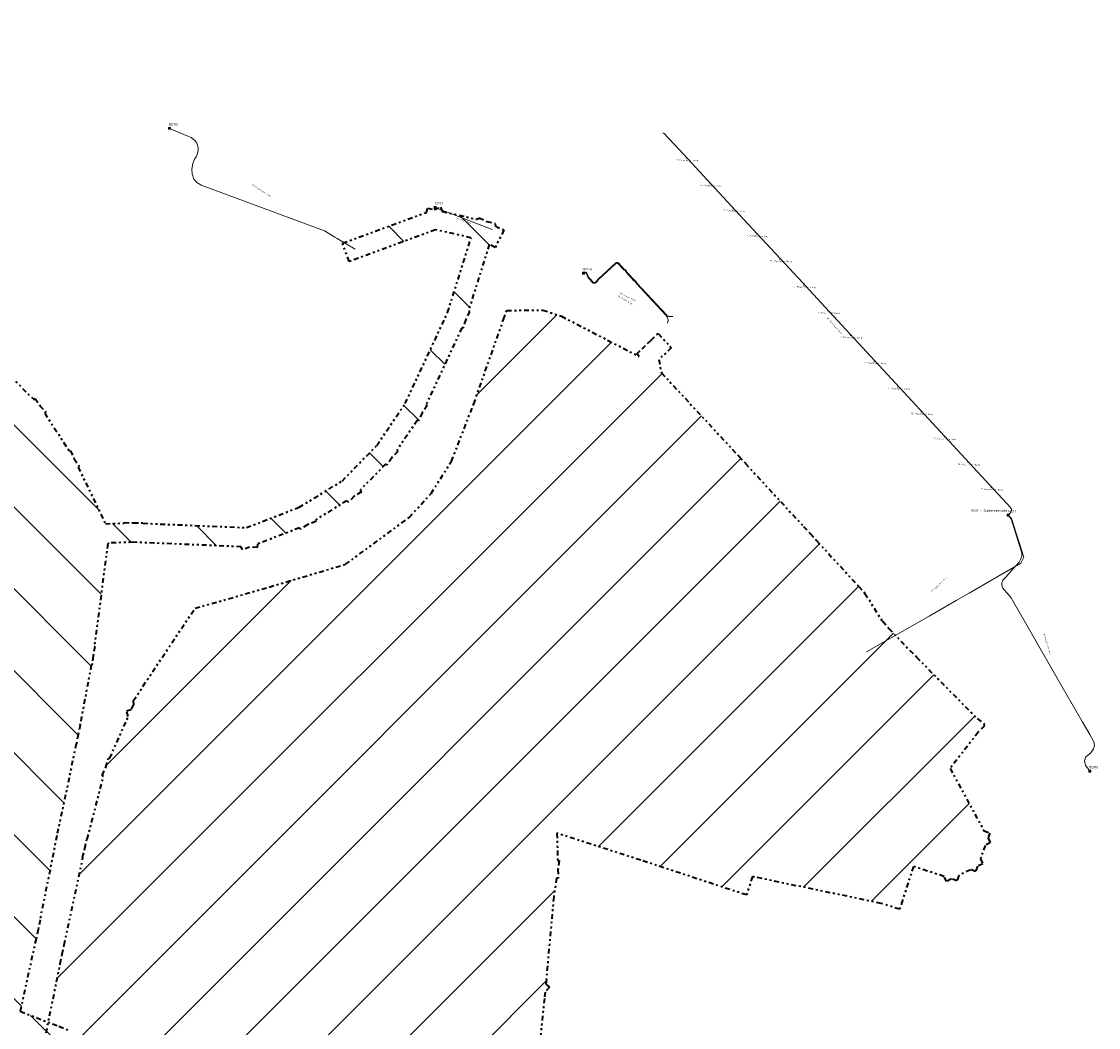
# Model space of a CAD drawing. Header units: metres. Extents: x 149823 to 166170, y 460676 to 475536.
# Tile 28 of 30: x 154346 to 154903, y 473851 to 474372. Entities that reach past the tile are written whole.
import ezdxf
from ezdxf.enums import TextEntityAlignment as Align
from ezdxf.lldxf.tags import DXFTag

# ---------------------------------------------------------------- set-up
doc = ezdxf.new("R2010")
doc.units = ezdxf.units.M
doc.linetypes.add('AL-TEKENBLADGRENS-SO', pattern=[11.5, 2.5, -1.5, 1, -1.5, 1, -1.5, 2.5])
doc.layers.add('2027 hatch', color=90, linetype='Continuous')
doc.layers.add('2028 hatch', color=160, linetype='Continuous')
for name, color, linetype, lineweight in [('B-OI-RI-PERSLEIDING-G', 210, 'RI-PERS-SO', 18), ('B-OI-RI-PERSLEIDING-T30', 210, 'Continuous', 35), ('B-OI-RI-PERSLEIDING_PUTNUMMER-T50', 210, 'Continuous', 50), ('B-OI-RI-PERSLEIDING_RIOOLPUT_POMPPUT-S-250', 210, 'Continuous', 18), ('X-XX-AL-TEKENBLADGRENS-CONTOUR_2027', 92, 'AL-TEKENBLADGRENS-SO', 35), ('X-XX-AL-TEKENBLADGRENS-CONTOUR_2028', 160, 'AL-TEKENBLADGRENS-SO', 35)]:
    doc.layers.add(name, color=color, linetype=linetype, lineweight=lineweight)
doc.styles.add('NLCS-ISO-M250-T30', font='NLCS-ISO.ttf', dxfattribs={"height": 0.75})
doc.styles.add('NLCS-ISO-M250-T50', font='NLCS-ISO.ttf', dxfattribs={"height": 1.25})
doc.styles.get("Standard").update_dxf_attribs({"font": 'simplex.shx'})
tags = doc.linetypes.add('RI-PERS-SO', pattern='A,7,-2,["P",Standard,S=1.8,R=0,X=-0.5,Y=-0.9],-2,7,-2,[102,NLCS.SHX,S=1,R=180,X=0,Y=0],-2', length=22).pattern_tags.tags
tags[6] = DXFTag(74, 10)

# ---------------------------------------------------------------- blocks, each defined once
blk = doc.blocks.new('B-SRI-PUT_POMPPUT-SO')
for p, q in [((-1.7, -1), (0, 2)), ((0, 2), (1.7, -1)), ((1.7, -1), (-1.7, -1))]:
    blk.add_line(p, q)
blk.add_lwpolyline([(-2, -2), (2, -2), (2, 2), (-2, 2)], close=True)
blk.add_circle((0, 0), 2)

msp = doc.modelspace()

# ---------------------------------------------------------------- hatches: boundary and pattern name
at = {"layer": '2027 hatch', "transparency": 33554559}
h = msp.add_hatch(dxfattribs=at)
h.set_pattern_fill('L45', color=256, scale=30, angle=90)
h.set_pattern_definition([(135, (0, 0), (-21.2132034, -21.2132034), [])])
h.paths.add_polyline_path([(153868.85, 473528.24), (153894.72, 473583.95), (153917.28, 473632.88), (153917.22, 473632.91), (153919.35, 473637.35), (153921.35, 473641.86), (153921.41, 473641.83), (153921.44, 473641.89), (153921.51, 473641.87), (153941.92, 473684.58), (153941.84, 473684.62), (153944.06, 473689.05), (153946.2, 473693.52), (153946.28, 473693.48), (153953.87, 473708.6), (153955.74, 473713.06), (153955.88, 473712.99), (153971.11, 473746.18), (153971.09, 473746.19), (153973.19, 473750.71), (153975.27, 473755.25), (153975.29, 473755.24), (153992.59, 473792.57), (154013.65, 473838.58), (154032.55, 473880.13), (154032.47, 473880.17), (154034.6, 473884.64), (154036.65, 473889.14), (154036.74, 473889.11), (154054.21, 473925.64), (154054.2, 473925.65), (154054.22, 473925.7), (154054.17, 473925.73), (154056.38, 473930.17), (154058.52, 473934.65), (154058.53, 473934.64), (154077.64, 473974.31), (154096.96, 474016.29), (154096.91, 474016.32), (154099.04, 474020.81), (154101.12, 474025.32), (154101.17, 474025.3), (154120.9, 474066.84), (154136.03, 474099.36), (154136.36, 474100.15), (154136.22, 474100.21), (154136.24, 474100.25), (154136.2, 474100.27), (154138.29, 474104.7), (154140.2, 474109.22), (154140.34, 474109.16), (154140.4, 474109.29), (154140.44, 474109.27), (154141.9, 474112.37), (154137.73, 474113.67), (154132.95, 474115.15), (154135.92, 474124.7), (154144.91, 474121.91), (154145.19, 474122.5), (154146.41, 474121.92), (154151.49, 474132.7), (154151.49, 474132.7), (154153.62, 474137.22), (154155.75, 474141.74), (154155.75, 474141.74), (154164.96, 474161.27), (154164.92, 474161.29), (154167.07, 474165.76), (154169.15, 474170.27), (154169.19, 474170.25), (154169.2, 474170.28), (154169.24, 474170.27), (154185.42, 474203.92), (154186.34, 474249.12), (154184.84, 474249.76), (154186.43, 474253.46), (154186.51, 474257.49), (154188.14, 474257.46), (154210.24, 474309.07), (154209.06, 474310.32), (154209.15, 474310.41), (154192.99, 474328.44), (154192.77, 474328.27), (154189.74, 474332.06), (154186.5, 474335.68), (154186.7, 474335.87), (154165.86, 474361.98), (154162.74, 474365.89), (154170.55, 474372.13), (154197.38, 474338.52), (154219.12, 474314.27), (154221.86, 474313.09), (154224.38, 474313.53), (154229.9, 474306.42), (154230.76, 474307.09), (154230.78, 474307.06), (154230.82, 474307.09), (154234.29, 474302.54), (154236.9, 474299.19), (154236.87, 474299.17), (154252.99, 474278.08), (154264.59, 474262.9), (154298.74, 474226.29), (154332.44, 474195.49), (154332.52, 474195.57), (154332.6, 474195.49), (154332.68, 474195.57), (154336.14, 474192.12), (154339.74, 474188.82), (154339.67, 474188.74), (154339.75, 474188.66), (154339.67, 474188.58), (154351.81, 474176.45), (154352.61, 474176.97), (154355.05, 474173.22), (154358.21, 474170.06), (154357.53, 474169.38), (154370.31, 474149.68), (154370.85, 474149.94), (154372.87, 474145.72), (154375.42, 474141.79), (154374.91, 474141.47), (154388.97, 474112.12), (154398.71, 474112.4), (154398.72, 474112.73), (154403.54, 474112.53), (154408.37, 474112.67), (154408.38, 474112.33), (154461.98, 474110.1), (154489.31, 474120.64), (154511.54, 474134.24), (154529.49, 474152.63), (154544.27, 474174.43), (154566.2, 474221.47), (154578.38, 474260.16), (154559.9, 474264.36), (154519.97, 474249.66), (154515.27, 474247.94), (154511.82, 474257.32), (154555.29, 474273.31), (154555.8, 474275.54), (154559.23, 474274.76), (154562.53, 474275.98), (154563.32, 474273.83), (154581.39, 474269.73), (154581.51, 474270.11), (154582.23, 474269.88), (154582.58, 474270.55), (154586.49, 474268.57), (154590.76, 474267.6), (154590.68, 474267.22), (154591.05, 474267.1), (154590.82, 474266.38), (154590.86, 474266.36), (154595.32, 474264.1), (154590.8, 474255.18), (154587.78, 474256.71), (154576.96, 474222.33), (154577.52, 474222.07), (154575.54, 474217.84), (154574.14, 474213.38), (154573.55, 474213.57), (154554.97, 474173.71), (154555.58, 474173.29), (154553, 474169.48), (154551.05, 474165.32), (154550.38, 474165.63), (154539.87, 474150.12), (154540.45, 474149.55), (154537.27, 474146.29), (154534.71, 474142.52), (154534.04, 474142.97), (154520.97, 474129.59), (154521.55, 474128.64), (154517.82, 474126.36), (154514.77, 474123.23), (154513.97, 474124.01), (154497.7, 474114.05), (154497.99, 474113.27), (154493.75, 474111.64), (154489.87, 474109.27), (154489.44, 474109.97), (154467.67, 474101.58), (154467.6, 474099.86), (154463.64, 474100.02), (154459.94, 474098.6), (154459.33, 474100.2), (154403.48, 474102.53), (154390.66, 474102.16), (154390.65, 474101.83), (154390.22, 474101.84), (154383.23, 474048.53), (154383.5, 474048.48), (154382.59, 474043.7), (154381.96, 474038.89), (154381.69, 474038.92), (154375.79, 474007.85), (154375.89, 474007.83), (154374.87, 474002.98), (154373.95, 473998.12), (154373.85, 473998.14), (154363.83, 473950.63), (154355.07, 473906.93), (154355.15, 473906.91), (154354.1, 473902.06), (154353.12, 473897.2), (154353.05, 473897.22), (154344.88, 473859.67), (154364.91, 473851.91), (154369.57, 473850.11), (154365.96, 473840.78), (154343.17, 473849.61), (154342.81, 473847.05), (154341.51, 473847.23), (154340.95, 473846.04), (154337.11, 473847.84), (154332.91, 473848.43), (154333.09, 473849.73), (154303.21, 473863.73), (154281.55, 473873.76), (154281.54, 473873.75), (154277.02, 473875.86), (154272.49, 473877.96), (154272.49, 473877.97), (154233.48, 473896.15), (154233.48, 473896.15), (154228.95, 473898.27), (154224.42, 473900.38), (154224.42, 473900.38), (154184.7, 473918.93), (154183.04, 473915.37), (154180.85, 473910.72), (154170.86, 473915.42), (154174.23, 473923.81), (154131.98, 473943.53), (154131.97, 473943.51), (154127.47, 473945.64), (154101.84, 473957.52), (154101.84, 473957.51), (154097.3, 473959.62), (154092.77, 473961.72), (154092.77, 473961.73), (154084.52, 473965.57), (154067.52, 473930.26), (154070.52, 473928.76), (154075, 473926.53), (154070.54, 473917.58), (154063.19, 473921.24), (154043.66, 473880.41), (154024.82, 473838.97), (154024.83, 473838.96), (154022.75, 473834.42), (154020.68, 473829.88), (154020.67, 473829.88), (154003.75, 473792.92), (154003.77, 473792.91), (154001.67, 473788.39), (153999.59, 473783.85), (153999.57, 473783.86), (153982.27, 473746.53), (153965.11, 473709.12), (153981.74, 473702.14), (154016.09, 473687.71), (154041.18, 473683.01), (154063.41, 473683.74), (154071.95, 473684.02), (154069.36, 473732.06), (154067.25, 473770.62), (154066.97, 473775.61), (154076.96, 473776.16), (154069.22, 473806.22), (154069.21, 473806.2), (154064.75, 473808.34), (154060.24, 473810.37), (154060.28, 473810.46), (154060.2, 473810.5), (154060.21, 473810.51), (154027.68, 473826.11), (154023.17, 473828.27), (154027.49, 473837.29), (154054.3, 473880.85), (154058.55, 473889.9), (154063.02, 473896.59), (154067.22, 473905.67), (154085.37, 473944.88), (154089.61, 473953.94), (154119.72, 473939.84), (154119.74, 473939.88), (154124.22, 473937.73), (154128.73, 473935.64), (154128.72, 473935.63), (154128.73, 473935.62), (154128.72, 473935.58), (154161.78, 473919.73), (154165.57, 473927.86), (154174.23, 473923.81), (154170.86, 473915.42), (154228.85, 473888.14), (154233.38, 473886.03), (154233.37, 473886.02), (154233.38, 473886.01), (154235.13, 473885.12), (154287.5, 473860.49), (154292.03, 473858.36), (154292.03, 473858.36), (154292.03, 473858.36), (154289.9, 473853.84), (154330.05, 473824.78), (154339.89, 473822.98), (154334.54, 473793.77), (154325.73, 473744.28), (154317.72, 473699.13), (154318.67, 473698.72), (154316.93, 473694.68), (154306.68, 473632.76), (154298.22, 473578.2), (154299.32, 473577.69), (154297.57, 473573.86), (154295.95, 473560.02), (154313.14, 473556.41), (154318.03, 473555.39), (154315.98, 473545.6), (154294.27, 473550.15), (154284.09, 473503.71), (154276.21, 473461.12), (154276.29, 473461.11), (154275.31, 473456.24), (154274.41, 473451.36), (154274.33, 473451.38), (154266.44, 473412), (154257.14, 473360.79), (154256.25, 473355.87), (154246.41, 473357.65), (154255.73, 473409), (154255.64, 473409.02), (154256.62, 473413.88), (154257.5, 473418.75), (154257.59, 473418.74), (154262.16, 473442.68), (154201.42, 473459.31), (154192.29, 473463.37), (154158.38, 473478.27), (154130.31, 473490.61), (154128.25, 473491.43), (154128.19, 473491.31), (154128.06, 473491.37), (154127.99, 473491.23), (154123.93, 473493.15), (154123.75, 473493.23), (154119.1, 473495.08), (154119.17, 473495.24), (154075.95, 473514.09), (154071.61, 473514.85), (154071.79, 473515.9), (154070.82, 473516.33), (154072.58, 473520.36), (154079.32, 473558.63), (154076.99, 473605.19), (154073.4, 473657.84), (154073.31, 473657.84), (154073.31, 473657.89), (154068.61, 473657.7), (154068.2, 473667.69), (154072.8, 473667.88), (154072.48, 473674.03), (154068.73, 473673.91), (154068.73, 473673.91), (154063.73, 473673.74), (154058.74, 473673.58), (154058.74, 473673.58), (154044.97, 473673.13), (154044.79, 473672.16), (154040.41, 473672.98), (154035.96, 473672.83), (154035.93, 473673.82), (154017.7, 473677.23), (154017.32, 473676.34), (154013.21, 473678.07), (154008.81, 473678.9), (154008.99, 473679.84), (153982.47, 473690.98), (153982.47, 473690.98), (153977.86, 473692.92), (153973.25, 473694.85), (153973.25, 473694.85), (153960.94, 473700.03), (153960.87, 473699.88), (153960.71, 473699.95), (153953.04, 473684.65), (153930.62, 473637.74), (153933.93, 473636.27), (153938.5, 473634.24), (153934.44, 473625.1), (153926.37, 473628.69), (153905.89, 473584.28), (153905.9, 473584.28), (153903.8, 473579.75), (153901.71, 473575.22), (153901.69, 473575.22), (153880.03, 473528.56), (153877.92, 473524.03)])
at = {"layer": '2028 hatch', "transparency": 33554559}
h = msp.add_hatch(dxfattribs=at)
h.set_pattern_fill('ANSI31', color=256, scale=29.988, angle=180)
h.set_pattern_definition([(225, (0, 0), (21.2047182, -21.2047182), [])])
h.paths.add_polyline_path([(154182.96, 472903.14), (154184.15, 472907.78), (154184.94, 472912.5), (154184.95, 472912.49), (154190.15, 472943.3), (154190.99, 472948.23), (154191.22, 472948.2), (154204.76, 473020.2), (154204.76, 473020.2), (154205.69, 473025.11), (154206.61, 473030.03), (154206.61, 473030.03), (154216.56, 473082.73), (154226.52, 473136.27), (154226.44, 473136.28), (154227.43, 473141.14), (154228.33, 473146.02), (154228.41, 473146.01), (154239.8, 473202.33), (154250.65, 473257.61), (154261.89, 473318.56), (154261.89, 473318.56), (154262.8, 473323.48), (154263.71, 473328.39), (154263.71, 473328.39), (154272.23, 473374.54), (154280.51, 473420.97), (154280.39, 473420.99), (154281.55, 473426.84), (154282.26, 473430.83), (154282.34, 473430.82), (154291.48, 473476.8), (154291.42, 473476.82), (154292.45, 473481.67), (154293.42, 473486.54), (154293.48, 473486.53), (154294.84, 473492.93), (154307.21, 473552.53), (154310.29, 473567.51), (154310.03, 473567.58), (154311.2, 473572.01), (154316.33, 473625.54), (154315.94, 473625.61), (154316.79, 473630.32), (154317.25, 473635.09), (154317.65, 473635.05), (154325.93, 473680.8), (154325.92, 473680.81), (154326.82, 473685.72), (154327.71, 473690.63), (154327.72, 473690.63), (154336.87, 473740.37), (154345.53, 473790.04), (154345.33, 473790.09), (154346.37, 473794.87), (154347.21, 473799.69), (154347.41, 473799.66), (154355.38, 473836.29), (154355.24, 473836.32), (154356.43, 473841.1), (154357.05, 473843.98), (154356.78, 473844.07), (154358.26, 473848.54), (154365.62, 473884.34), (154365.58, 473884.35), (154366.62, 473889.22), (154367.62, 473894.09), (154367.66, 473894.09), (154377.33, 473939.24), (154377.14, 473939.29), (154378.36, 473944.03), (154379.38, 473948.82), (154379.58, 473948.78), (154387.95, 473981.22), (154387.54, 473981.37), (154387.66, 473981.7), (154387.34, 473981.85), (154389.19, 473986.05), (154390.34, 473990.49), (154390.75, 473990.38), (154390.9, 473990.79), (154391.23, 473990.67), (154400.76, 474012.25), (154399.88, 474015.3), (154402.44, 474016.04), (154403.52, 474018.48), (154403.92, 474018.3), (154403.44, 474020.44), (154435.39, 474068.32), (154473.82, 474079.36), (154513.3, 474091.13), (154546.36, 474115.43), (154557.61, 474127.76), (154568.2, 474144.49), (154579.72, 474174.15), (154595.14, 474217.86), (154596.81, 474222.57), (154615.57, 474222.7), (154625.08, 474219.59), (154665.46, 474198.69), (154664.1, 474200.13), (154666.85, 474202.71), (154669.95, 474205.62), (154671.52, 474207.11), (154675.17, 474210.53), (154682.02, 474203.25), (154675.49, 474197.11), (154676.91, 474190.27), (154713.6, 474150.7), (154713.61, 474150.71), (154716.99, 474147.05), (154720.39, 474143.4), (154720.38, 474143.39), (154720.39, 474143.38), (154720.38, 474143.37), (154750.51, 474110.71), (154750.52, 474110.72), (154753.89, 474107.05), (154757.28, 474103.39), (154757.27, 474103.38), (154757.28, 474103.37), (154757.27, 474103.36), (154778.94, 474079.75), (154782.32, 474076.06), (154791.21, 474061.63), (154791.37, 474061.47), (154791.55, 474061.62), (154794.73, 474057.92), (154805.5, 474046.57), (154809.04, 474043.24), (154808.92, 474043.11), (154840.45, 474011.22), (154844.15, 474008.36), (154843.77, 474007.87), (154844.2, 474007.43), (154840.88, 474004.15), (154826.36, 473985.39), (154843.99, 473953.05), (154846.92, 473951.98), (154845.98, 473949.41), (154847.29, 473947), (154844.56, 473945.51), (154842.07, 473938.68), (154843.33, 473936.1), (154840.65, 473934.79), (154839.63, 473931.99), (154836.92, 473932.98), (154830.9, 473930.04), (154830.01, 473927.31), (154827.18, 473928.23), (154824.5, 473926.93), (154823.24, 473929.52), (154807.39, 473934.69), (154801.74, 473917.26), (154800.2, 473912.5), (154790.69, 473915.58), (154724.04, 473929.41), (154720.92, 473919.91), (154666.23, 473937.9), (154622.82, 473951.87), (154623.17, 473937.81), (154623.97, 473937.69), (154623.29, 473933.19), (154623.4, 473928.63), (154622.59, 473928.61), (154621.13, 473919), (154617.24, 473876.22), (154617.31, 473876.22), (154617.06, 473873.8), (154618.87, 473872.19), (154616.65, 473869.67), (154616.34, 473866.33), (154616.28, 473866.33), (154613.28, 473837.62), (154614.22, 473837.56), (154613.59, 473827.58), (154612.46, 473827.66), (154612.19, 473822.96), (154613.01, 473822.76), (154611.91, 473818.35), (154611.65, 473813.82), (154610.8, 473813.87), (154610.21, 473811.49), (154610.21, 473811.49), (154609, 473806.64), (154607.8, 473801.79), (154607.8, 473801.79), (154606.69, 473797.33), (154606.87, 473797.28), (154606.34, 473795.45), (154606.68, 473795.34), (154605.23, 473790.92), (154604.41, 473786.34), (154603.77, 473786.45), (154592.33, 473751.45), (154592.34, 473751.45), (154590.78, 473746.71), (154589.23, 473741.96), (154589.22, 473741.97), (154578.32, 473708.94), (154579.32, 473708.28), (154576.93, 473704.69), (154572.63, 473691.42), (154572.66, 473691.41), (154571.09, 473686.67), (154569.56, 473681.93), (154569.53, 473681.94), (154561.54, 473657.82), (154547.47, 473614.73), (154548.02, 473614.46), (154546, 473610.25), (154544.55, 473605.8), (154543.97, 473605.99), (154537.64, 473592.73), (154537.8, 473592.65), (154535.56, 473588.37), (154533.62, 473583.95), (154533.47, 473584.01), (154533.4, 473583.87), (154533.24, 473583.95), (154528.72, 473575.33), (154527.59, 473571.04), (154527.38, 473571.09), (154511.63, 473520.66), (154511.66, 473520.65), (154510.16, 473515.92), (154508.72, 473511.17), (154508.68, 473511.19), (154508.66, 473511.14), (154508.64, 473511.15), (154498.96, 473480.75), (154486.53, 473435.3), (154486.74, 473418.11), (154521.7, 473410.19), (154521.79, 473410.49), (154526.43, 473409.12), (154531.15, 473408.06), (154531.09, 473407.75), (154551.87, 473401.63), (154551.87, 473401.63), (154551.88, 473401.62), (154551.88, 473401.63), (154556.67, 473400.21), (154561.46, 473398.8), (154561.46, 473398.8), (154594.55, 473389.04), (154594.56, 473389.05), (154594.78, 473388.98), (154594.86, 473389.2), (154599.46, 473387.59), (154604.14, 473386.21), (154604.14, 473386.21), (154604.14, 473386.21), (154604.08, 473385.98), (154622.11, 473379.67), (154626.03, 473378.3), (154628.95, 473377.28), (154684.39, 473385.25), (154685.82, 473390.04), (154695.4, 473387.2), (154732.59, 473376.84), (154742.17, 473373.99), (154798.11, 473354.97), (154807.63, 473351.91), (154789.66, 473296), (154788.27, 473291.26), (154788.15, 473291.29), (154788.12, 473291.18), (154783.41, 473292.69), (154723.27, 473310.43), (154723.27, 473310.42), (154723.25, 473310.43), (154723.24, 473310.41), (154718.47, 473311.85), (154713.69, 473313.26), (154713.69, 473313.27), (154713.68, 473313.28), (154713.69, 473313.29), (154676.51, 473324.5), (154676.42, 473324.25), (154671.86, 473325.9), (154667.2, 473327.28), (154667.21, 473327.3), (154667.19, 473327.31), (154667.26, 473327.56), (154640.52, 473337.24), (154638.13, 473335.92), (154636.61, 473338.66), (154633.67, 473339.72), (154634.6, 473342.28), (154619.13, 473370.12), (154601.23, 473376.38), (154585.47, 473323.18), (154584.05, 473318.39), (154574.46, 473321.23), (154541.4, 473330.99), (154531.81, 473333.83), (154471.34, 473354.93), (154470.07, 473350.1), (154460.4, 473352.65), (154476.78, 473414.72), (154476.57, 473432.11), (154468.12, 473434.42), (154463.3, 473435.74), (154465.93, 473445.38), (154478.02, 473442.08), (154480.01, 473449.37), (154477.93, 473448.29), (154471.07, 473450.19), (154466.26, 473451.52), (154468.93, 473461.16), (154476.15, 473459.16), (154488.59, 473506.33), (154489.86, 473511.16), (154491.62, 473516.1), (154488.56, 473517.27), (154433.17, 473533.93), (154377.94, 473549.59), (154319.97, 473564.94), (154318.01, 473555.4), (154318.02, 473555.4), (154317.01, 473550.51), (154316, 473545.62), (154315.99, 473545.62), (154305.64, 473495.75), (154305.67, 473495.75), (154304.63, 473490.87), (154303.62, 473485.99), (154303.59, 473485.99), (154302.24, 473479.66), (154291.38, 473424.99), (154282.95, 473377.66), (154282.98, 473377.66), (154282.07, 473372.76), (154281.2, 473367.85), (154281.17, 473367.85), (154272.63, 473321.66), (154261.38, 473260.63), (154261.43, 473260.62), (154260.48, 473255.74), (154259.58, 473250.86), (154259.52, 473250.87), (154250.57, 473205.27), (154250.59, 473205.26), (154249.61, 473200.38), (154248.65, 473195.48), (154248.62, 473195.49), (154237.24, 473139.24), (154227.3, 473085.8), (154227.32, 473085.79), (154226.39, 473080.89), (154225.48, 473075.98), (154225.46, 473075.98), (154215.51, 473023.26), (154200.09, 472941.27), (154199.16, 472936.35), (154199.12, 472936.36), (154194.75, 472910.44), (154224.29, 472902.86), (154224.3, 472902.89), (154224.45, 472902.85), (154234.3, 472935.89), (154235.73, 472940.68), (154245.31, 472937.82), (154263.17, 472956.18), (154272.76, 472953.37), (154255.51, 472894.57), (154256.57, 472894.27), (154259.27, 472895.65), (154260.56, 472893.14), (154263.28, 472892.37), (154262.45, 472889.45), (154265.77, 472882.97), (154282.38, 472878.54), (154282.88, 472881.22), (154283.8, 472886.13), (154293.63, 472884.3), (154292.08, 472875.96), (154292.43, 472875.86), (154291.19, 472871.22), (154290.31, 472866.49), (154289.95, 472866.56), (154289.86, 472866.2), (154285.21, 472867.44), (154280.48, 472868.32), (154280.55, 472868.68), (154262.9, 472873.38), (154260.16, 472871.98), (154258.9, 472874.45), (154256.21, 472875.17), (154257.01, 472878.14), (154253.64, 472884.7), (154252.7, 472884.97), (154252.69, 472884.93), (154247.95, 472886.32), (154231.27, 472890.72), (154231.22, 472890.56), (154226.52, 472891.97), (154193.09, 472900.55), (154185.5, 472854.91), (154184.67, 472849.98), (154174.81, 472851.62), (154183.3, 472902.64), (154183.29, 472902.65), (154183.35, 472903.04)])
h.paths.add_polyline_path([(154478.36, 473637.98), (154525.86, 473637.98), (154525.86, 473656.73), (154478.36, 473656.73)], flags=24)
h.paths.add_polyline_path([(154406.3, 473618.91), (154658.17, 473618.91), (154658.17, 473643.29), (154406.3, 473643.29)], flags=24)

# ---------------------------------------------------------------- linework, layer by layer
at = {"layer": 'B-OI-RI-PERSLEIDING-G'}
for points in [[(154422.15, 474316.83), (154431.72, 474312.86), (154433.33, 474312.02), (154435.27, 474310.61), (154436.34, 474309.08), (154437.01, 474306.95), (154437.01, 474305.46), (154436.73, 474303.88), (154435.91, 474302.16), (154435.19, 474300.9), (154434.22, 474298.55), (154433.8, 474295.78), (154433.86, 474293.25), (154434.77, 474290.53), (154436.27, 474288.79), (154438.5, 474287.4), (154502.37, 474263.84), (154507.78, 474260.57), (154509.04, 474259.88), (154518.24, 474254.35)], [(154677.64, 474314.39), (154678.2, 474314.37), (154688.3, 474303.46), (154698.57, 474292.37), (154719.49, 474269.77), (154747.8, 474239.18), (154759.62, 474226.41), (154815.22, 474166.35), (154857.66, 474120.51), (154857.92, 474120.16), (154858.1, 474119.75), (154858.18, 474119.33), (154858.17, 474118.86), (154858.04, 474118.39), (154857.92, 474118.15), (154857.7, 474117.84), (154857.46, 474117.6), (154856.51, 474116.62)], [(154689.75, 474301.31), (154690.31, 474301.29)], [(154701.91, 474288.17), (154702.47, 474288.15)], [(154589.2, 474264.5), (154559.71, 474275.87)], [(154713.96, 474275.16), (154714.52, 474275.14)], [(154726.08, 474262.07), (154726.64, 474262.04)], [(154636.57, 474241.87), (154636.72, 474242.13), (154637.18, 474242.33), (154637.75, 474242.29), (154638.17, 474241.98), (154638.3, 474241.78), (154638.9, 474240.26), (154639.28, 474239.61), (154639.59, 474239.22), (154641.65, 474237), (154641.86, 474236.87), (154642.07, 474236.82), (154642.35, 474236.85), (154642.52, 474236.94), (154642.85, 474237.24), (154643.17, 474237.54), (154644.22, 474238.8), (154653.23, 474247.18), (154653.39, 474247.3), (154653.74, 474247.44), (154653.94, 474247.46), (154654.2, 474247.41), (154654.6, 474247.19), (154657.54, 474243.99), (154657.83, 474243.7), (154657.98, 474243.61), (154658.3, 474243.5), (154658.56, 474243.24), (154658.67, 474242.93), (154658.9, 474242.53), (154663.08, 474237.99), (154663.77, 474237.52), (154663.97, 474237.27), (154664.25, 474236.73), (154679.45, 474220.22), (154679.73, 474219.97), (154680.21, 474219.67), (154680.55, 474219.53), (154680.74, 474219.4), (154682.74, 474219.35)], [(154636.57, 474241.87), (154636.88, 474241.89), (154637.13, 474242.01), (154637.4, 474242.05), (154637.62, 474242), (154637.88, 474241.85), (154638.02, 474241.65), (154638.61, 474240.14), (154638.84, 474239.73), (154639, 474239.48), (154639.31, 474239.09), (154641.37, 474236.88), (154641.57, 474236.68), (154641.76, 474236.59), (154642.18, 474236.52), (154642.62, 474236.65), (154643.65, 474237.61), (154644.23, 474238.35), (154653.26, 474246.8), (154653.41, 474246.91), (154653.57, 474246.98), (154653.68, 474247.01), (154653.84, 474247.02), (154654.11, 474246.97), (154654.34, 474246.83), (154657.39, 474243.56), (154657.7, 474243.35), (154658.05, 474243.21), (154658.28, 474242.96), (154658.37, 474242.7), (154658.57, 474242.29), (154662.79, 474237.74), (154663.15, 474237.49), (154663.4, 474237.36), (154663.54, 474237.25), (154663.7, 474237.06), (154663.94, 474236.53), (154679.16, 474220.1), (154679.44, 474219.85), (154679.92, 474219.09), (154680.21, 474218.4), (154680.41, 474217.57), (154680.11, 474216.05)], [(154738.09, 474249.07), (154738.67, 474249.05)], [(154750.49, 474235.68), (154751.07, 474235.65)], [(154762.89, 474222.28), (154763.46, 474222.27)], [(154774.65, 474209.59), (154775.21, 474209.57)], [(154786.95, 474196.3), (154787.52, 474196.28)], [(154799.21, 474183.06), (154799.77, 474183.04)], [(154811.3, 474170), (154811.87, 474169.97)], [(154823.3, 474157.03), (154823.86, 474157.01)], [(154835.58, 474143.76), (154836.15, 474143.74)], [(154847.5, 474130.89), (154848.07, 474130.86)], [(154856.51, 474116.62), (154858.12, 474114.85), (154864.53, 474094.83), (154863.08, 474091.77), (154845.83, 474081.76), (154836.24, 474076.2), (154829.61, 474072.35), (154815.52, 474064.22), (154783.15, 474045.87)], [(154898.71, 473984.07), (154896.5, 473987.17), (154896, 473989.37), (154896.72, 473991.43), (154899.02, 473993.34), (154900.65, 473995.62), (154901.2, 473997.34), (154900.86, 473999.24), (154898.68, 474003.02), (154894.8, 474009.75), (154881.88, 474032.12), (154858.05, 474073.84), (154853.72, 474078.78), (154853.43, 474079.53), (154853.19, 474080.63), (154853.22, 474081.55), (154853.46, 474082.26), (154853.76, 474082.83), (154855.22, 474084.54), (154858.56, 474088.31), (154862.17, 474092.25), (154862.91, 474093.68), (154863.49, 474095.3), (154863.45, 474096.85), (154863.05, 474098.59), (154857.96, 474114.64), (154856.51, 474116.62)]]:
    msp.add_lwpolyline(points, dxfattribs=at)
at = {"layer": 'X-XX-AL-TEKENBLADGRENS-CONTOUR_2027'}
msp.add_lwpolyline([(154339.67, 474188.58), (154351.81, 474176.45), (154352.61, 474176.97), (154355.05, 474173.22), (154358.21, 474170.06), (154357.53, 474169.38), (154370.31, 474149.68), (154370.85, 474149.94), (154372.87, 474145.72), (154375.42, 474141.79), (154374.91, 474141.47), (154388.97, 474112.12), (154398.71, 474112.4), (154398.72, 474112.73), (154403.54, 474112.53), (154408.37, 474112.67), (154408.38, 474112.33), (154461.98, 474110.1), (154489.31, 474120.64), (154511.54, 474134.24), (154529.49, 474152.63), (154544.27, 474174.43), (154566.2, 474221.47), (154578.38, 474260.16), (154559.9, 474264.36), (154519.97, 474249.66), (154515.27, 474247.94), (154511.82, 474257.32), (154555.29, 474273.31), (154555.8, 474275.54), (154559.23, 474274.76), (154562.53, 474275.98), (154563.32, 474273.83), (154581.39, 474269.73), (154581.51, 474270.11), (154582.23, 474269.88), (154582.58, 474270.55), (154586.49, 474268.57), (154590.76, 474267.6), (154590.68, 474267.22), (154591.05, 474267.1), (154590.82, 474266.38), (154590.86, 474266.36), (154595.32, 474264.1), (154590.8, 474255.18), (154587.78, 474256.71), (154576.96, 474222.33), (154577.52, 474222.07), (154575.54, 474217.84), (154574.14, 474213.38), (154573.55, 474213.57), (154554.97, 474173.71), (154555.58, 474173.29), (154553, 474169.48), (154551.05, 474165.32), (154550.38, 474165.63), (154539.87, 474150.12), (154540.45, 474149.55), (154537.27, 474146.29), (154534.71, 474142.52), (154534.04, 474142.97), (154520.97, 474129.59), (154521.55, 474128.64), (154517.82, 474126.36), (154514.77, 474123.23), (154513.97, 474124.01), (154497.7, 474114.05), (154497.99, 474113.27), (154493.75, 474111.64), (154489.87, 474109.27), (154489.44, 474109.97), (154467.67, 474101.58), (154467.6, 474099.86), (154463.64, 474100.02), (154459.94, 474098.6), (154459.33, 474100.2), (154403.48, 474102.53), (154390.66, 474102.16), (154390.65, 474101.83), (154390.22, 474101.84), (154383.23, 474048.53), (154383.5, 474048.48), (154382.59, 474043.7), (154381.96, 474038.89), (154381.69, 474038.92), (154375.79, 474007.85), (154375.89, 474007.83), (154374.87, 474002.98), (154373.95, 473998.12), (154373.85, 473998.14), (154363.83, 473950.63), (154355.07, 473906.93), (154355.15, 473906.91), (154354.1, 473902.06), (154353.12, 473897.2), (154353.05, 473897.22), (154344.88, 473859.67), (154364.91, 473851.91), (154369.57, 473850.11)], dxfattribs=at)
msp.add_lwpolyline([(154339.67, 474188.58), (154351.81, 474176.45), (154352.61, 474176.97), (154355.05, 474173.22), (154358.21, 474170.06), (154357.53, 474169.38), (154370.31, 474149.68), (154370.85, 474149.94), (154372.87, 474145.72), (154375.42, 474141.79), (154374.91, 474141.47), (154388.97, 474112.12), (154398.71, 474112.4), (154398.72, 474112.73), (154403.54, 474112.53), (154408.37, 474112.67), (154408.38, 474112.33), (154461.98, 474110.1), (154489.31, 474120.64), (154511.54, 474134.24), (154529.49, 474152.63), (154544.27, 474174.43), (154566.2, 474221.47), (154578.38, 474260.16), (154559.9, 474264.36), (154519.97, 474249.66), (154515.27, 474247.94), (154511.82, 474257.32), (154555.29, 474273.31), (154555.8, 474275.54), (154559.23, 474274.76), (154562.53, 474275.98), (154563.32, 474273.83), (154581.39, 474269.73), (154581.51, 474270.11), (154582.23, 474269.88), (154582.58, 474270.55), (154586.49, 474268.57), (154590.76, 474267.6), (154590.68, 474267.22), (154591.05, 474267.1), (154590.82, 474266.38), (154590.86, 474266.36), (154595.32, 474264.1), (154590.8, 474255.18), (154587.78, 474256.71), (154576.96, 474222.33), (154577.52, 474222.07), (154575.54, 474217.84), (154574.14, 474213.38), (154573.55, 474213.57), (154554.97, 474173.71), (154555.58, 474173.29), (154553, 474169.48), (154551.05, 474165.32), (154550.38, 474165.63), (154539.87, 474150.12), (154540.45, 474149.55), (154537.27, 474146.29), (154534.71, 474142.52), (154534.04, 474142.97), (154520.97, 474129.59), (154521.55, 474128.64), (154517.82, 474126.36), (154514.77, 474123.23), (154513.97, 474124.01), (154497.7, 474114.05), (154497.99, 474113.27), (154493.75, 474111.64), (154489.87, 474109.27), (154489.44, 474109.97), (154467.67, 474101.58), (154467.6, 474099.86), (154463.64, 474100.02), (154459.94, 474098.6), (154459.33, 474100.2), (154403.48, 474102.53), (154390.66, 474102.16), (154390.65, 474101.83), (154390.22, 474101.84), (154383.23, 474048.53), (154383.5, 474048.48), (154382.59, 474043.7), (154381.96, 474038.89), (154381.69, 474038.92), (154375.79, 474007.85), (154375.89, 474007.83), (154374.87, 474002.98), (154373.95, 473998.12), (154373.85, 473998.14), (154363.83, 473950.63), (154355.07, 473906.93), (154355.15, 473906.91), (154354.1, 473902.06), (154353.12, 473897.2), (154353.05, 473897.22), (154344.88, 473859.67), (154364.91, 473851.91), (154369.57, 473850.11)], dxfattribs=at)
at = {"layer": 'X-XX-AL-TEKENBLADGRENS-CONTOUR_2028'}
msp.add_lwpolyline([(154358.26, 473848.54), (154365.62, 473884.34), (154365.58, 473884.35), (154366.62, 473889.22), (154367.62, 473894.09), (154367.66, 473894.09), (154377.33, 473939.24), (154377.14, 473939.29), (154378.36, 473944.03), (154379.38, 473948.82), (154379.58, 473948.78), (154387.95, 473981.22), (154387.54, 473981.37), (154387.66, 473981.7), (154387.34, 473981.85), (154389.19, 473986.05), (154390.34, 473990.49), (154390.75, 473990.38), (154390.9, 473990.79), (154391.23, 473990.67), (154400.76, 474012.25), (154399.88, 474015.3), (154402.44, 474016.04), (154403.52, 474018.48), (154403.92, 474018.3), (154403.44, 474020.44), (154435.39, 474068.32), (154473.82, 474079.36), (154513.3, 474091.13), (154546.36, 474115.43), (154557.61, 474127.76), (154568.2, 474144.49), (154579.72, 474174.15), (154595.14, 474217.86), (154596.81, 474222.57), (154615.57, 474222.7), (154625.08, 474219.59), (154665.46, 474198.69), (154664.1, 474200.13), (154666.85, 474202.71), (154669.95, 474205.62), (154671.52, 474207.11), (154675.17, 474210.53), (154682.02, 474203.25), (154675.49, 474197.11), (154676.91, 474190.27), (154713.6, 474150.7), (154713.61, 474150.71), (154716.99, 474147.05), (154720.39, 474143.4), (154720.38, 474143.39), (154720.39, 474143.38), (154720.38, 474143.37), (154750.51, 474110.71), (154750.52, 474110.72), (154753.89, 474107.05), (154757.28, 474103.39), (154757.27, 474103.38), (154757.28, 474103.37), (154757.27, 474103.36), (154778.94, 474079.75), (154782.32, 474076.06), (154791.21, 474061.63), (154791.37, 474061.47), (154791.55, 474061.62), (154794.73, 474057.92), (154805.5, 474046.57), (154809.04, 474043.24), (154808.92, 474043.11), (154840.45, 474011.22), (154844.15, 474008.36), (154843.77, 474007.87), (154844.2, 474007.43), (154840.88, 474004.15), (154826.36, 473985.39), (154843.99, 473953.05), (154846.92, 473951.98), (154845.98, 473949.41), (154847.29, 473947), (154844.56, 473945.51), (154842.07, 473938.68), (154843.33, 473936.1), (154840.65, 473934.79), (154839.63, 473931.99), (154836.92, 473932.98), (154830.9, 473930.04), (154830.01, 473927.31), (154827.18, 473928.23), (154824.5, 473926.93), (154823.24, 473929.52), (154807.39, 473934.69), (154801.74, 473917.26), (154800.2, 473912.5), (154790.69, 473915.58), (154724.04, 473929.41), (154720.92, 473919.91), (154666.23, 473937.9), (154622.82, 473951.87), (154623.17, 473937.81), (154623.97, 473937.69), (154623.29, 473933.19), (154623.4, 473928.63), (154622.59, 473928.61), (154621.13, 473919), (154617.24, 473876.22), (154617.31, 473876.22), (154617.06, 473873.8), (154618.87, 473872.19), (154616.65, 473869.67), (154616.34, 473866.33), (154616.28, 473866.33), (154613.28, 473837.62)], dxfattribs=at)
msp.add_lwpolyline([(154358.26, 473848.54), (154365.62, 473884.34), (154365.58, 473884.35), (154366.62, 473889.22), (154367.62, 473894.09), (154367.66, 473894.09), (154377.33, 473939.24), (154377.14, 473939.29), (154378.36, 473944.03), (154379.38, 473948.82), (154379.58, 473948.78), (154387.95, 473981.22), (154387.54, 473981.37), (154387.66, 473981.7), (154387.34, 473981.85), (154389.19, 473986.05), (154390.34, 473990.49), (154390.75, 473990.38), (154390.9, 473990.79), (154391.23, 473990.67), (154400.76, 474012.25), (154399.88, 474015.3), (154402.44, 474016.04), (154403.52, 474018.48), (154403.92, 474018.3), (154403.44, 474020.44), (154435.39, 474068.32), (154473.82, 474079.36), (154513.3, 474091.13), (154546.36, 474115.43), (154557.61, 474127.76), (154568.2, 474144.49), (154579.72, 474174.15), (154595.14, 474217.86), (154596.81, 474222.57), (154615.57, 474222.7), (154625.08, 474219.59), (154665.46, 474198.69), (154664.1, 474200.13), (154666.85, 474202.71), (154669.95, 474205.62), (154671.52, 474207.11), (154675.17, 474210.53), (154682.02, 474203.25), (154675.49, 474197.11), (154676.91, 474190.27), (154713.6, 474150.7), (154713.61, 474150.71), (154716.99, 474147.05), (154720.39, 474143.4), (154720.38, 474143.39), (154720.39, 474143.38), (154720.38, 474143.37), (154750.51, 474110.71), (154750.52, 474110.72), (154753.89, 474107.05), (154757.28, 474103.39), (154757.27, 474103.38), (154757.28, 474103.37), (154757.27, 474103.36), (154778.94, 474079.75), (154782.32, 474076.06), (154791.21, 474061.63), (154791.37, 474061.47), (154791.55, 474061.62), (154794.73, 474057.92), (154805.5, 474046.57), (154809.04, 474043.24), (154808.92, 474043.11), (154840.45, 474011.22), (154844.15, 474008.36), (154843.77, 474007.87), (154844.2, 474007.43), (154840.88, 474004.15), (154826.36, 473985.39), (154843.99, 473953.05), (154846.92, 473951.98), (154845.98, 473949.41), (154847.29, 473947), (154844.56, 473945.51), (154842.07, 473938.68), (154843.33, 473936.1), (154840.65, 473934.79), (154839.63, 473931.99), (154836.92, 473932.98), (154830.9, 473930.04), (154830.01, 473927.31), (154827.18, 473928.23), (154824.5, 473926.93), (154823.24, 473929.52), (154807.39, 473934.69), (154801.74, 473917.26), (154800.2, 473912.5), (154790.69, 473915.58), (154724.04, 473929.41), (154720.92, 473919.91), (154666.23, 473937.9), (154622.82, 473951.87), (154623.17, 473937.81), (154623.97, 473937.69), (154623.29, 473933.19), (154623.4, 473928.63), (154622.59, 473928.61), (154621.13, 473919), (154617.24, 473876.22), (154617.31, 473876.22), (154617.06, 473873.8), (154618.87, 473872.19), (154616.65, 473869.67), (154616.34, 473866.33), (154616.28, 473866.33), (154613.28, 473837.62)], dxfattribs=at)

# ---------------------------------------------------------------- block references
at = {"layer": 'B-OI-RI-PERSLEIDING_RIOOLPUT_POMPPUT-S-250', "xscale": 0.25, "yscale": 0.25, "zscale": 0.25}
for p in [(154422.15, 474316.83), (154559.71, 474275.87), (154636.57, 474241.87), (154856.51, 474116.62), (154856.51, 474116.62), (154898.71, 473984.07)]:
    msp.add_blockref('B-SRI-PUT_POMPPUT-SO', p, dxfattribs=at)

# ---------------------------------------------------------------- texts
at = {"layer": 'B-OI-RI-PERSLEIDING-T30', "style": 'NLCS-ISO-M250-T30'}
for s, rotation, p in [(' 75 Polyethyleen Rond', 357.7082, (154689.99, 474300.3)), (' 90 Polyethyleen Rond', 326.7684, (154469.65, 474284.76)), (' 75 Polyethyleen Rond', 357.7082, (154702.15, 474287.16)), (' 75 Polyethyleen Rond', 357.7082, (154714.2, 474274.15)), (' 300 Beton Rond', 338.8006, (154574.1, 474269.25)), (' 75 Polyethyleen Rond', 357.7082, (154726.32, 474261.06)), (' 75 Polyethyleen Rond', 357.7082, (154738.34, 474248.06)), (' 75 Polyethyleen Rond', 357.7082, (154750.74, 474234.67)), (' 160 Anders Rond', 329.0603, (154657.82, 474228.11)), (' 160 Anders Rond', 334.2169, (154659.22, 474229.71)), (' 75 Polyethyleen Rond', 358.2811, (154763.14, 474221.28)), (' 90 Polyethyleen Rond', 311.8715, (154766.33, 474214.84)), (' 75 Polyethyleen Rond', 357.7082, (154774.89, 474208.58)), (' 75 Polyethyleen Rond', 357.7082, (154787.2, 474195.29)), (' 75 Polyethyleen Rond', 357.7082, (154799.45, 474182.05)), (' 75 Polyethyleen Rond', 357.7082, (154811.54, 474168.99)), (' 75 Polyethyleen Rond', 357.7082, (154823.54, 474156.02)), (' 75 Polyethyleen Rond', 357.7082, (154835.83, 474142.75)), (' 75 Polyethyleen Rond', 357.7082, (154847.75, 474129.87)), (' 75 Polyethyleen Rond', 44.1178, (154820.52, 474080.53)), (' 75 Polyethyleen Rond', 287.8073, (154876.65, 474050.04))]:
    msp.add_text(s, height=0.75, rotation=rotation, dxfattribs=at).set_placement(p, align=Align.MIDDLE_CENTER)
at = {"layer": 'B-OI-RI-PERSLEIDING_PUTNUMMER-T50', "style": 'NLCS-ISO-M250-T50'}
for s, p in [('DG115', (154424.15, 474318.83)), ('DG52', (154561.71, 474277.87)), ('SPC-6', (154638.57, 474243.87)), ('HG11 - Zuiderzeekade', (154846.58, 474118.98)), ('HG11', (154858.51, 474118.62)), ('DG110', (154900.71, 473986.07))]:
    msp.add_text(s, height=1.25, dxfattribs=at).set_placement(p, align=Align.MIDDLE_CENTER)

doc.saveas('drawing.dxf')
